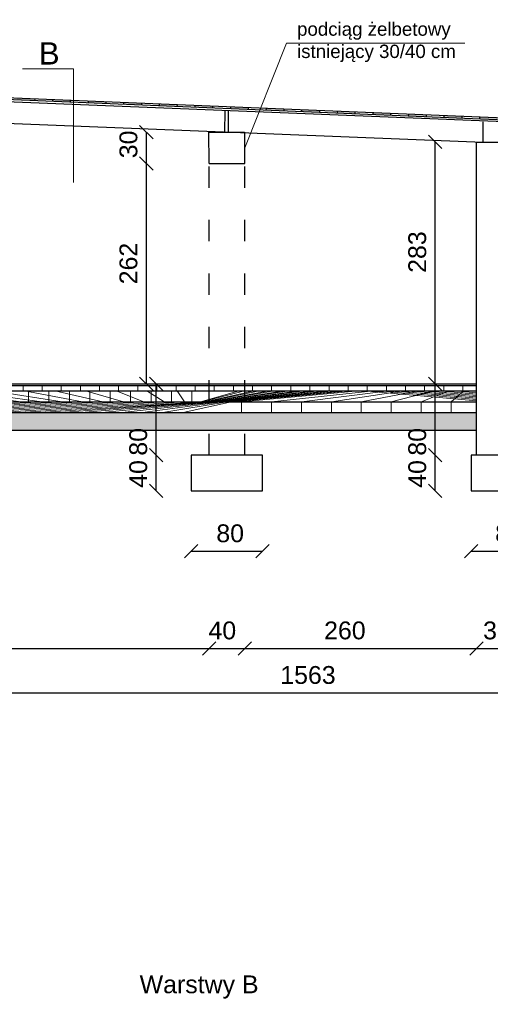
# Model space of a CAD drawing. Header units: millimetres. Extents: x 6814 to 76439, y 4251 to 11598.
# Tile 26 of 30: x 39984 to 40512, y 9740 to 10845. Entities that reach past the tile are written whole.
import ezdxf

# ---------------------------------------------------------------- set-up
doc = ezdxf.new("R2010")
doc.units = ezdxf.units.MM
doc.linetypes.add('ACAD_ISO03W100', pattern=[30, 12, -18])
doc.styles.get("Standard").update_dxf_attribs({"font": 'arial.ttf'})
doc.dimstyles.new('ISO-25', dxfattribs={"dimtxt": 2.5, "dimasz": 2.5, "dimexe": 1.25, "dimexo": 0.625, "dimtad": 1, "dimtxsty": 'Standard', "dimcen": 2.5, "dimadec": 0, "dimazin": 0, "dimtfac": 1, "dimtmove": 0, "dimatfit": 3, "dimfxl": 1, "dimarcsym": 0})

# ---------------------------------------------------------------- blocks, each defined once
blk = doc.blocks.new('_Oblique')
at = {"color": 0, "linetype": 'ByBlock', "lineweight": -2}
blk.add_line((-0.5, -0.5), (0.5, 0.5), dxfattribs=at)
blk = doc.blocks.new('*D418')
at = {"color": 0, "lineweight": -2, "transparency": 16777216}
blk.add_line((40126.50046428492, 10436.25784749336), (40126.50046428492, 10683.52947849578), dxfattribs=at)
at = {"layer": 'Defpoints', "color": 0, "transparency": 16777216}
for p in [(40126.50046428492, 10683.52947849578), (40185.85138448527, 10683.52947849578), (40036.99784907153, 10436.25784749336)]:
    blk.add_point(p, dxfattribs=at)
at = {"color": 0, "lineweight": -2, "transparency": 16777216, "xscale": 15, "yscale": 15, "zscale": 15}
for p, rotation in [((40126.50046428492, 10683.52947849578), 90), ((40126.50046428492, 10436.25784749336), 270)]:
    blk.add_blockref('_Oblique', p, dxfattribs=dict(at, rotation=rotation))
at = {"color": 0, "transparency": 16777216, "insert": (40106.51045593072, 10571.30392021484), "char_height": 20, "attachment_point": 5, "rotation": 90}
blk.add_mtext('262', dxfattribs=at)
blk = doc.blocks.new('*D419')
at = {"color": 0, "lineweight": -2, "transparency": 16777216}
blk.add_line((40137.50046476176, 10356.25784749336), (40137.50046476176, 10436.25784749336), dxfattribs=at)
at = {"layer": 'Defpoints', "color": 0, "transparency": 16777216}
for p in [(40067.99784907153, 10436.25784749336), (40137.50046476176, 10436.25784749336), (40176.85138448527, 10356.25784749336)]:
    blk.add_point(p, dxfattribs=at)
at = {"color": 0, "lineweight": -2, "transparency": 16777216, "xscale": 15, "yscale": 15, "zscale": 15}
for p, rotation in [((40137.50046476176, 10436.25784749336), 90), ((40137.50046476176, 10356.25784749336), 270)]:
    blk.add_blockref('_Oblique', p, dxfattribs=dict(at, rotation=rotation))
at = {"color": 0, "transparency": 16777216, "insert": (40117.51045593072, 10371.20004135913), "char_height": 20, "attachment_point": 5, "rotation": 90}
blk.add_mtext('80', dxfattribs=at)
blk = doc.blocks.new('*D420')
at = {"color": 0, "lineweight": -2, "transparency": 16777216}
blk.add_line((40137.50046666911, 10316.25784749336), (40137.50046666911, 10356.25784749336), dxfattribs=at)
at = {"layer": 'Defpoints', "color": 0, "transparency": 16777216}
for p in [(40137.50046666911, 10356.25784749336), (40176.85138448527, 10356.25784749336), (40216.85138448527, 10316.25784749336)]:
    blk.add_point(p, dxfattribs=at)
at = {"color": 0, "lineweight": -2, "transparency": 16777216, "xscale": 15, "yscale": 15, "zscale": 15}
for p, rotation in [((40137.50046666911, 10356.25784749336), 90), ((40137.50046666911, 10316.25784749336), 270)]:
    blk.add_blockref('_Oblique', p, dxfattribs=dict(at, rotation=rotation))
at = {"color": 0, "transparency": 16777216, "insert": (40117.51045545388, 10335.11863154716), "char_height": 20, "attachment_point": 5, "rotation": 90}
blk.add_mtext('40', dxfattribs=at)
blk = doc.blocks.new('*D421')
at = {"color": 0, "lineweight": -2, "transparency": 16777216}
blk.add_line((40126.50046714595, 10683.52947658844), (40126.50046714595, 10718.643768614), dxfattribs=at)
at = {"layer": 'Defpoints', "color": 0, "transparency": 16777216}
for p in [(40126.50046714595, 10718.643768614), (40185.85138448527, 10718.643768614), (40185.85138448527, 10683.52947658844)]:
    blk.add_point(p, dxfattribs=at)
at = {"color": 0, "lineweight": -2, "transparency": 16777216, "xscale": 15, "yscale": 15, "zscale": 15}
for p, rotation in [((40126.50046714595, 10718.643768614), 90), ((40126.50046714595, 10683.52947658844), 270)]:
    blk.add_blockref('_Oblique', p, dxfattribs=dict(at, rotation=rotation))
at = {"color": 0, "transparency": 16777216, "insert": (40106.51045593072, 10705.00564653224), "char_height": 20, "attachment_point": 5, "rotation": 90}
blk.add_mtext('30', dxfattribs=at)
blk = doc.blocks.new('*D424')
at = {"color": 0, "lineweight": -2, "transparency": 16777216}
blk.add_line((40450.54741200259, 10356.25784749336), (40450.54741200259, 10436.25784749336), dxfattribs=at)
at = {"layer": 'Defpoints', "color": 0, "transparency": 16777216}
for p in [(40381.04479535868, 10436.25784749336), (40450.54741200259, 10436.25784749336), (40489.89833077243, 10356.25784749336)]:
    blk.add_point(p, dxfattribs=at)
at = {"color": 0, "lineweight": -2, "transparency": 16777216, "xscale": 15, "yscale": 15, "zscale": 15}
for p, rotation in [((40450.54741200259, 10436.25784749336), 90), ((40450.54741200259, 10356.25784749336), 270)]:
    blk.add_blockref('_Oblique', p, dxfattribs=dict(at, rotation=rotation))
at = {"color": 0, "transparency": 16777216, "insert": (40430.55740221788, 10371.20004135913), "char_height": 20, "attachment_point": 5, "rotation": 90}
blk.add_mtext('80', dxfattribs=at)
blk = doc.blocks.new('*D467')
at = {"color": 0, "lineweight": -2, "transparency": 16777216}
blk.add_line((40450.54741390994, 10316.25784749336), (40450.54741390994, 10356.25784749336), dxfattribs=at)
at = {"layer": 'Defpoints', "color": 0, "transparency": 16777216}
for p in [(40450.54741390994, 10356.25784749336), (40489.89833077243, 10356.25784749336), (40529.89833077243, 10316.25784749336)]:
    blk.add_point(p, dxfattribs=at)
at = {"color": 0, "lineweight": -2, "transparency": 16777216, "xscale": 15, "yscale": 15, "zscale": 15}
for p, rotation in [((40450.54741390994, 10356.25784749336), 90), ((40450.54741390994, 10316.25784749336), 270)]:
    blk.add_blockref('_Oblique', p, dxfattribs=dict(at, rotation=rotation))
at = {"color": 0, "transparency": 16777216, "insert": (40430.55740174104, 10335.11863154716), "char_height": 20, "attachment_point": 5, "rotation": 90}
blk.add_mtext('40', dxfattribs=at)
blk = doc.blocks.new('*D468')
at = {"color": 0, "lineweight": -2, "transparency": 16777216}
blk.add_line((40450.54741390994, 10436.25784689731), (40450.54741390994, 10707.77047712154), dxfattribs=at)
at = {"layer": 'Defpoints', "color": 0, "transparency": 16777216}
for p in [(40450.54741390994, 10707.77047712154), (40496.85138448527, 10707.77047712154), (40489.89832743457, 10436.25784689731)]:
    blk.add_point(p, dxfattribs=at)
at = {"color": 0, "lineweight": -2, "transparency": 16777216, "xscale": 15, "yscale": 15, "zscale": 15}
for p, rotation in [((40450.54741390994, 10707.77047712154), 90), ((40450.54741390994, 10436.25784689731), 270)]:
    blk.add_blockref('_Oblique', p, dxfattribs=dict(at, rotation=rotation))
at = {"color": 0, "transparency": 16777216, "insert": (40430.55739888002, 10584.15894443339), "char_height": 20, "attachment_point": 5, "rotation": 90}
blk.add_mtext('283', dxfattribs=at)
blk = doc.blocks.new('*D478')
at = {"color": 0, "lineweight": -2, "transparency": 16777216}
blk.add_line((40176.85138448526, 10248.42235571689), (40256.85138448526, 10248.42235571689), dxfattribs=at)
at = {"layer": 'Defpoints', "color": 0, "transparency": 16777216}
for p in [(40176.85138448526, 10316.25784749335), (40256.85138448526, 10316.25784749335), (40256.85138448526, 10248.42235571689)]:
    blk.add_point(p, dxfattribs=at)
at = {"color": 0, "lineweight": -2, "transparency": 16777216, "xscale": 15, "yscale": 15, "zscale": 15, "rotation": 180}
blk.add_blockref('_Oblique', (40176.85138448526, 10248.42235571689), dxfattribs=at)
at = {"color": 0, "lineweight": -2, "transparency": 16777216, "xscale": 15, "yscale": 15, "zscale": 15}
blk.add_blockref('_Oblique', (40256.85138448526, 10248.42235571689), dxfattribs=at)
at = {"color": 0, "transparency": 16777216, "insert": (40220.55948575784, 10268.41235441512), "char_height": 20, "attachment_point": 5}
blk.add_mtext('80', dxfattribs=at)
blk = doc.blocks.new('*D479')
at = {"color": 0, "lineweight": -2, "transparency": 16777216}
blk.add_line((40490.85138448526, 10248.42235571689), (40570.85138448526, 10248.42235571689), dxfattribs=at)
at = {"layer": 'Defpoints', "color": 0, "transparency": 16777216}
for p in [(40490.85138448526, 10316.25784749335), (40570.85138448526, 10316.25784749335), (40570.85138448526, 10248.42235571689)]:
    blk.add_point(p, dxfattribs=at)
at = {"color": 0, "lineweight": -2, "transparency": 16777216, "xscale": 15, "yscale": 15, "zscale": 15, "rotation": 180}
blk.add_blockref('_Oblique', (40490.85138448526, 10248.42235571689), dxfattribs=at)
at = {"color": 0, "lineweight": -2, "transparency": 16777216, "xscale": 15, "yscale": 15, "zscale": 15}
blk.add_blockref('_Oblique', (40570.85138448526, 10248.42235571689), dxfattribs=at)
at = {"color": 0, "transparency": 16777216, "insert": (40533.39930352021, 10268.41235441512), "char_height": 20, "attachment_point": 5}
blk.add_mtext('80', dxfattribs=at)
blk = doc.blocks.new('*D483')
at = {"color": 0, "lineweight": -2, "transparency": 16777216}
blk.add_line((39631.85138448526, 10139.40967768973), (40196.85138448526, 10139.40967768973), dxfattribs=at)
at = {"layer": 'Defpoints', "color": 0, "transparency": 16777216}
for p in [(39631.85138448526, 10406.25784737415), (40196.85138448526, 10384.25784749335), (40196.85138448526, 10139.40967768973)]:
    blk.add_point(p, dxfattribs=at)
at = {"color": 0, "lineweight": -2, "transparency": 16777216, "xscale": 15, "yscale": 15, "zscale": 15, "rotation": 180}
blk.add_blockref('_Oblique', (39631.85138448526, 10139.40967768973), dxfattribs=at)
at = {"color": 0, "lineweight": -2, "transparency": 16777216, "xscale": 15, "yscale": 15, "zscale": 15}
blk.add_blockref('_Oblique', (40196.85138448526, 10139.40967768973), dxfattribs=at)
at = {"color": 0, "transparency": 16777216, "insert": (39908.65545162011, 10159.39967638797), "char_height": 20, "attachment_point": 5}
blk.add_mtext('565', dxfattribs=at)
blk = doc.blocks.new('*D484')
at = {"color": 0, "lineweight": -2, "transparency": 16777216}
blk.add_line((40196.85138448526, 10139.40967768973), (40236.85138472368, 10139.40967768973), dxfattribs=at)
at = {"layer": 'Defpoints', "color": 0, "transparency": 16777216}
for p in [(40196.85138448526, 10384.25784749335), (40236.85138472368, 10384.25784749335), (40236.85138472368, 10139.40967768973)]:
    blk.add_point(p, dxfattribs=at)
at = {"color": 0, "lineweight": -2, "transparency": 16777216, "xscale": 15, "yscale": 15, "zscale": 15, "rotation": 180}
blk.add_blockref('_Oblique', (40196.85138448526, 10139.40967768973), dxfattribs=at)
at = {"color": 0, "lineweight": -2, "transparency": 16777216, "xscale": 15, "yscale": 15, "zscale": 15}
blk.add_blockref('_Oblique', (40236.85138472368, 10139.40967768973), dxfattribs=at)
at = {"color": 0, "transparency": 16777216, "insert": (40211.74230226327, 10159.39967638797), "char_height": 20, "attachment_point": 5}
blk.add_mtext('40', dxfattribs=at)
blk = doc.blocks.new('*D485')
at = {"color": 0, "lineweight": -2, "transparency": 16777216}
blk.add_line((40236.85138472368, 10139.40967768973), (40496.85138448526, 10139.40967768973), dxfattribs=at)
at = {"layer": 'Defpoints', "color": 0, "transparency": 16777216}
for p in [(40236.85138472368, 10384.25784749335), (40496.85138448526, 10384.25784749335), (40496.85138448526, 10139.40967768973)]:
    blk.add_point(p, dxfattribs=at)
at = {"color": 0, "lineweight": -2, "transparency": 16777216, "xscale": 15, "yscale": 15, "zscale": 15, "rotation": 180}
blk.add_blockref('_Oblique', (40236.85138472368, 10139.40967768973), dxfattribs=at)
at = {"color": 0, "lineweight": -2, "transparency": 16777216, "xscale": 15, "yscale": 15, "zscale": 15}
blk.add_blockref('_Oblique', (40496.85138448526, 10139.40967768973), dxfattribs=at)
at = {"color": 0, "transparency": 16777216, "insert": (40349.27965387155, 10159.39967638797), "char_height": 20, "attachment_point": 5}
blk.add_mtext('260', dxfattribs=at)
blk = doc.blocks.new('*D486')
at = {"color": 0, "lineweight": -2, "transparency": 16777216}
blk.add_line((40496.85138448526, 10139.40967768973), (40534.85138448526, 10139.40967768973), dxfattribs=at)
at = {"layer": 'Defpoints', "color": 0, "transparency": 16777216}
for p in [(40496.85138448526, 10406.25784737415), (40534.85138448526, 10356.25784749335), (40534.85138448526, 10139.40967768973)]:
    blk.add_point(p, dxfattribs=at)
at = {"color": 0, "lineweight": -2, "transparency": 16777216, "xscale": 15, "yscale": 15, "zscale": 15, "rotation": 180}
blk.add_blockref('_Oblique', (40496.85138448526, 10139.40967768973), dxfattribs=at)
at = {"color": 0, "lineweight": -2, "transparency": 16777216, "xscale": 15, "yscale": 15, "zscale": 15}
blk.add_blockref('_Oblique', (40534.85138448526, 10139.40967768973), dxfattribs=at)
at = {"color": 0, "transparency": 16777216, "insert": (40519.88814767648, 10159.39967638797), "char_height": 20, "attachment_point": 5}
blk.add_mtext('38', dxfattribs=at)
blk = doc.blocks.new('*D492')
at = {"color": 0, "lineweight": -2, "transparency": 16777216}
blk.add_line((39591.85138448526, 10089.40967768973), (41154.83908041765, 10089.40967768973), dxfattribs=at)
at = {"layer": 'Defpoints', "color": 0, "transparency": 16777216}
for p in [(39591.85138448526, 10406.25784737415), (41154.83908041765, 10406.27539808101), (41154.83908041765, 10089.40967768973)]:
    blk.add_point(p, dxfattribs=at)
at = {"color": 0, "lineweight": -2, "transparency": 16777216, "xscale": 15, "yscale": 15, "zscale": 15, "rotation": 180}
blk.add_blockref('_Oblique', (39591.85138448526, 10089.40967768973), dxfattribs=at)
at = {"color": 0, "lineweight": -2, "transparency": 16777216, "xscale": 15, "yscale": 15, "zscale": 15}
blk.add_blockref('_Oblique', (41154.83908041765, 10089.40967768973), dxfattribs=at)
at = {"color": 0, "transparency": 16777216, "insert": (40307.82904514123, 10109.39967638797), "char_height": 20, "attachment_point": 5}
blk.add_mtext('1563', dxfattribs=at)

msp = doc.modelspace()

# ---------------------------------------------------------------- hatches: boundary and pattern name
at = {"lineweight": 0}
h = msp.add_hatch(color=256, dxfattribs=at)
h.set_gradient(color2=(0, 0, 0))
h.paths.add_polyline_path([(39601.82437189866, 10770.43998998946), (39601.90665777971, 10772.4382965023), (39581.94051250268, 10773.26045853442), (39581.85822662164, 10771.26215202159)])
h.paths.add_polyline_path([(39641.75666292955, 10768.795665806), (39641.83894881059, 10770.79397231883), (39621.87280329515, 10771.61613435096), (39621.79051741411, 10769.61782783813)])
h.paths.add_polyline_path([(39661.80509432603, 10769.9718102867), (39661.72280844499, 10767.97350377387), (39681.68895396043, 10767.15134162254), (39681.77123984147, 10769.14964813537)])
h.paths.add_polyline_path([(39701.73738535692, 10768.32748610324), (39701.65509947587, 10766.32917959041), (39721.62124522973, 10765.50701743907), (39721.70353111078, 10767.5053239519)])
h.paths.add_polyline_path([(39761.55353626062, 10763.86269337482), (39761.63582214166, 10765.86099988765), (39741.66967662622, 10766.68316191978), (39741.58739074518, 10764.68485540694)])
h.paths.add_polyline_path([(39801.4858272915, 10762.21836919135), (39801.56811317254, 10764.21667570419), (39781.6019676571, 10765.03883773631), (39781.51968177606, 10763.04053122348)])
h.paths.add_polyline_path([(39821.5342589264, 10763.39451355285), (39821.45197304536, 10761.39620704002), (39841.4181185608, 10760.57404500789), (39841.50040444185, 10762.57235152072)])
h.paths.add_polyline_path([(39881.35040959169, 10758.92972082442), (39881.43269547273, 10760.92802733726), (39861.46654995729, 10761.75018948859), (39861.38426407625, 10759.75188297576)])
h.paths.add_polyline_path([(39901.39884122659, 10760.10586530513), (39901.31655534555, 10758.1075587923), (39921.28270086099, 10757.28539676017), (39921.36498674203, 10759.283703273)])
h.paths.add_polyline_path([(39961.21499236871, 10755.64107257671), (39961.29727824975, 10757.63937908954), (39941.33113249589, 10758.46154112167), (39941.24884661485, 10756.46323460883)])
h.paths.add_polyline_path([(40001.14728363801, 10753.99674839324), (40001.22956951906, 10755.99505490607), (39981.26342400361, 10756.8172169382), (39981.18113812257, 10754.81891042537)])
h.paths.add_polyline_path([(40041.07957490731, 10752.35242420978), (40041.16186078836, 10754.35073072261), (40021.19571527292, 10755.17289275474), (40021.11342939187, 10753.1745862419)])
h.paths.add_polyline_path([(40061.12800654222, 10753.52856869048), (40061.04572066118, 10751.53026217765), (40081.01186617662, 10750.70810002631), (40081.09415205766, 10752.70640653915)])
h.paths.add_polyline_path([(40101.0602975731, 10751.88424450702), (40100.97801169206, 10749.88593799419), (40120.9441572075, 10749.06377584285), (40121.02644308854, 10751.06208235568)])
h.paths.add_polyline_path([(40140.99258860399, 10750.23992032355), (40140.91030272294, 10748.24161381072), (40160.8764484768, 10747.41945177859), (40160.95873435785, 10749.41775829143)])
h.paths.add_polyline_path([(40180.92488011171, 10748.59559614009), (40180.84259423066, 10746.59728962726), (40200.80873974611, 10745.77512759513), (40200.89102562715, 10747.77343410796)])
h.paths.add_polyline_path([(40220.85717114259, 10746.95127195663), (40220.77488526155, 10744.95296544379), (40240.74103077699, 10744.13080341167), (40240.82331665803, 10746.1291099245)])
h.paths.add_polyline_path([(40280.67332204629, 10742.4864792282), (40280.75560792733, 10744.48478574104), (40260.78946241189, 10745.30694789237), (40260.70717653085, 10743.30864137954)])
h.paths.add_polyline_path([(40320.60561307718, 10740.84215516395), (40320.68789895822, 10742.84046167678), (40300.72175344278, 10743.66262370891), (40300.63946756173, 10741.66431719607)])
h.paths.add_polyline_path([(40340.65404447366, 10742.01829952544), (40340.57175859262, 10740.01999301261), (40360.53790410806, 10739.19783098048), (40360.6201899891, 10741.19613749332)])
h.paths.add_polyline_path([(40400.47019537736, 10737.55350679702), (40400.5524812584, 10739.55181330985), (40380.58633574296, 10740.37397534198), (40380.50404986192, 10738.37566882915)])
h.paths.add_polyline_path([(40440.40248640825, 10735.90918261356), (40440.48477228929, 10737.90748912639), (40420.51862677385, 10738.72965127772), (40420.4363408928, 10736.73134476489)])
h.paths.add_polyline_path([(40460.45091804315, 10737.08532709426), (40460.36863216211, 10735.08702058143), (40480.33477767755, 10734.26485843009), (40480.41706355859, 10736.26316494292)])
h.paths.add_polyline_path([(40520.26706870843, 10732.62053436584), (40520.34935458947, 10734.61884087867), (40500.38320907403, 10735.4410029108), (40500.30092319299, 10733.44269639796)])
h.paths.add_polyline_path([(40540.31550010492, 10733.79667872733), (40540.23321422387, 10731.7983722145), (40560.19935973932, 10730.97621018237), (40560.28164562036, 10732.97451669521)])
h.paths.add_polyline_path([(40580.2477911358, 10732.15235466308), (40580.16550525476, 10730.15404815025), (40600.1316507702, 10729.33188599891), (40600.21393665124, 10731.33019251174)])
h.paths.add_polyline_path([(40640.0639420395, 10727.68756181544), (40640.14622792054, 10729.68586832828), (40620.1800824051, 10730.50803047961), (40620.09779652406, 10728.50972396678)])
h.paths.add_polyline_path([(40679.99623307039, 10726.04323775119), (40680.07851895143, 10728.04154426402), (40660.11237343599, 10728.86370629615), (40660.03008755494, 10726.86539978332)])
h.paths.add_polyline_path([(40700.04466446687, 10727.21938211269), (40699.96237858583, 10725.22107559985), (40719.92852410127, 10724.39891356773), (40720.01080998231, 10726.39722008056)])
h.paths.add_polyline_path([(40759.86081513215, 10722.75458938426), (40759.9431010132, 10724.75289589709), (40739.97695549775, 10725.57505804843), (40739.89466961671, 10723.5767515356)])
h.paths.add_polyline_path([(40799.79310616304, 10721.11026532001), (40799.87539204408, 10723.10857183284), (40779.90924652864, 10723.93073386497), (40779.8269606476, 10721.93242735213)])
h.paths.add_polyline_path([(40839.72539743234, 10719.46594113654), (40839.80768331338, 10721.46424764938), (40819.84153755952, 10722.2864096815), (40819.75925167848, 10720.28810316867)])
h.paths.add_polyline_path([(40859.77382882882, 10720.64208549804), (40859.69154294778, 10718.64377898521), (40879.65768870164, 10717.82161695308), (40879.73997458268, 10719.81992346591)])
h.paths.add_polyline_path([(40899.70612009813, 10718.99776143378), (40899.62383421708, 10716.99945492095), (40919.58997973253, 10716.17729276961), (40919.67226561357, 10718.17559928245)])
h.paths.add_polyline_path([(40959.52227100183, 10714.53296858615), (40959.60455688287, 10716.53127509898), (40939.63841112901, 10717.35343725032), (40939.55612524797, 10715.35513073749)])
h.paths.add_polyline_path([(40999.45456203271, 10712.8886445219), (40999.53684791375, 10714.88695103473), (40979.57070239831, 10715.70911306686), (40979.48841651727, 10713.71080655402)])
h.paths.add_polyline_path([(41019.5029934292, 10714.06478888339), (41019.42070754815, 10712.06648237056), (41039.3868530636, 10711.24432033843), (41039.46913894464, 10713.24262685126)])
h.paths.add_polyline_path([(41079.31914457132, 10709.59999615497), (41079.40143045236, 10711.5983026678), (41059.4352846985, 10712.42046469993), (41059.35299881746, 10710.4221581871)])
h.paths.add_polyline_path([(41099.3675759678, 10710.77614063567), (41099.28529008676, 10708.77783412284), (41119.25143584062, 10707.9556719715), (41119.33372172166, 10709.95397848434)])
h = msp.add_hatch(dxfattribs=at)
h.set_pattern_fill('ANSI31', color=256, scale=5)
h.set_pattern_definition([(45, (-1177854768.177408, -935729113.4425248), (-11.22532015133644, 11.22532015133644), [])])
h.paths.add_polyline_path([(40496.85138448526, 10428.25784749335), (40496.85138448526, 10434.25784749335), (39631.85138448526, 10434.25784749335), (39631.85138448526, 10428.25784749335)])
h = msp.add_hatch(dxfattribs=at)
h.set_pattern_fill('ANSI37', color=256, scale=5)
h.set_pattern_definition([(45, (-1177816010.478144, -935733110.7487911), (-11.22532015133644, 11.22532015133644), []), (135, (-1177816010.478144, -935733110.7487911), (-11.22532015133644, -11.22532015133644), [])])
h.paths.add_polyline_path([(40185.85138448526, 10428.25784749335), (39631.85138448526, 10428.25784749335), (39631.85138448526, 10416.25784749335), (40185.85138448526, 10416.25784749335)])
h.paths.add_polyline_path([(40225.85138472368, 10428.25784749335), (40185.85138448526, 10428.25784749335), (40185.85138448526, 10416.25784749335), (40225.85138472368, 10416.25784749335)])
h.paths.add_polyline_path([(40496.85138448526, 10428.25784749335), (40225.85138472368, 10428.25784749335), (40225.85138472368, 10416.25784749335), (40496.85138448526, 10416.25784749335)])
h = msp.add_hatch(dxfattribs=at)
h.set_pattern_fill('ANSI31', color=256, scale=5)
h.set_pattern_definition([(45, (-1177816010.478144, -935733110.7487911), (-11.22532015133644, 11.22532015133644), [])])
h.paths.add_polyline_path([(40185.85138448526, 10416.25784749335), (39631.85138448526, 10416.25784749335), (39631.85138448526, 10406.25784749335), (39631.85138448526, 10404.25784749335), (40185.85138448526, 10404.25784749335)])
h.paths.add_polyline_path([(40225.85138472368, 10416.25784749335), (40185.85138448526, 10416.25784749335), (40185.85138448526, 10404.25784749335), (40225.85138472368, 10404.25784749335)])
h.paths.add_polyline_path([(40496.85138448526, 10416.25784749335), (40225.85138472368, 10416.25784749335), (40225.85138472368, 10404.25784749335), (40496.85138448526, 10404.25784749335)])
h = msp.add_hatch(dxfattribs=at)
h.set_pattern_fill('DOTS', color=256, scale=5)
h.set_pattern_definition([(0, (-1177816010.478144, -935733110.7487911), (3.96875, 7.9375), [0, -7.9375])])
h.paths.add_polyline_path([(40185.85138448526, 10404.25784749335), (39631.85138448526, 10404.25784749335), (39631.85138448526, 10384.25784749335), (40185.85138448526, 10384.25784749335)])
h.paths.add_polyline_path([(40225.85138472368, 10404.25784749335), (40185.85138448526, 10404.25784749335), (40185.85138448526, 10384.25784749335), (40225.85138472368, 10384.25784749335)])
h.paths.add_polyline_path([(40496.85138448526, 10404.25784749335), (40225.85138472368, 10404.25784749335), (40225.85138472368, 10384.25784749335), (40496.85138448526, 10384.25784749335)])

# ---------------------------------------------------------------- linework, layer by layer
for p, q in [((40283.72943719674, 10818.75580591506), (40236.85138448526, 10701.08662540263)), ((40283.72943719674, 10818.75580591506), (40483.87836893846, 10818.70360953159)), ((39987.48878344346, 10789.66410679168), (40044.93713125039, 10789.66410679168)), ((40044.93713125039, 10662.35738272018), (40044.93713125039, 10789.66410679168)), ((39631.85138448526, 10436.25784749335), (40496.85138448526, 10436.25784737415))]:
    msp.add_line(p, q, dxfattribs=at)
at = {"lineweight": 30}
for p, q in [((41164.85118159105, 10704.8491213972), (39581.73479756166, 10768.26469213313)), ((41164.85123142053, 10706.07797247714), (39581.85822638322, 10771.26215202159)), ((41165.24379714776, 10708.06350237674), (39581.94051226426, 10773.26045853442)), ((40001.22956951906, 10755.99505454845), (40001.14728363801, 10753.99674803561)), ((40021.19571527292, 10755.17289239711), (40021.11342939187, 10753.17458588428)), ((40041.16186078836, 10754.35073036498), (40041.07957490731, 10752.35242385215)), ((40061.12800654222, 10753.52856821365), (40061.04572066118, 10751.53026170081)), ((40081.09415205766, 10752.70640606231), (40081.01186617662, 10750.70809954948)), ((40504.59615286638, 10707.01481539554), (39611.85138448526, 10743.00421840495)), ((40101.0602975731, 10751.88424403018), (40100.97801169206, 10749.88593751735)), ((40121.02644308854, 10751.06208199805), (40120.9441572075, 10749.06377548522)), ((40140.99258860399, 10750.23991972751), (40140.91030272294, 10748.24161321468)), ((40160.95873435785, 10749.41775757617), (40160.8764484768, 10747.41945106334)), ((40180.92488011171, 10748.59559554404), (40180.84259423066, 10746.59728903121)), ((40200.89102562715, 10747.77343339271), (40200.80873974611, 10745.77512687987)), ((40214.61990913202, 10718.63649041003), (40214.85138448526, 10742.56494206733)), ((40218.61313828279, 10718.47205812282), (40218.85138448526, 10742.56494206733)), ((40220.85717114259, 10746.95127136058), (40220.77488526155, 10744.95296484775)), ((40240.82331665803, 10746.12910932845), (40240.74103077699, 10744.13080281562)), ((40260.78946241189, 10745.30694717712), (40260.70717653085, 10743.30864066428)), ((40280.75560792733, 10744.48478502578), (40280.67332204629, 10742.48647851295)), ((40300.72175344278, 10743.66262299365), (40300.63946756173, 10741.66431648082)), ((40320.68789895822, 10742.84046096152), (40320.60561307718, 10740.84215444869)), ((40340.65404447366, 10742.0182989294), (40340.57175859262, 10740.01999241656)), ((40360.6201899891, 10741.19613689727), (40360.53790410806, 10739.19783038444)), ((40380.58633574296, 10740.37397450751), (40380.50404986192, 10738.37566799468)), ((40400.5524812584, 10739.55181247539), (40400.47019537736, 10737.55350596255)), ((40420.51862677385, 10738.72965044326), (40420.4363408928, 10736.73134393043)), ((40440.48477228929, 10737.90748841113), (40440.40248640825, 10735.9091818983)), ((40460.45091804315, 10737.08532614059), (40460.36863216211, 10735.08701962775)), ((40480.41706355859, 10736.26316398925), (40480.33477767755, 10734.26485747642)), ((40500.38320907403, 10735.44100195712), (40500.30092319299, 10733.44269544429)), ((40504.59615286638, 10707.21049196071), (40504.59615286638, 10730.26328582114)), ((40196.85138448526, 10683.52948040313), (40196.62020906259, 10718.64377052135)), ((40196.62020906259, 10718.64377052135), (40236.62020930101, 10718.64377052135)), ((40236.85138472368, 10683.52948040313), (40236.85138448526, 10718.64377052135)), ((40496.85138448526, 10356.25784749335), (40496.85138448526, 10707.77047712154)), ((40496.93466481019, 10707.32367462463), (40534.93466481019, 10707.32367462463)), ((40196.85138448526, 10683.52948040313), (40236.85138472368, 10683.52948040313)), ((39631.85138448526, 10436.25784749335), (40496.85138448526, 10436.25784749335)), ((39631.85138448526, 10434.25784749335), (40496.85138448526, 10434.25784737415)), ((39631.85138448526, 10428.25784749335), (40496.85138448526, 10428.25784749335)), ((39631.85138448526, 10416.25784749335), (40496.85138448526, 10416.25784749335)), ((39631.85138448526, 10404.25784749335), (40496.85138448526, 10404.25784749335)), ((39631.85138448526, 10384.25784749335), (40496.85138448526, 10384.25784749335)), ((40256.85138448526, 10356.25784749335), (40176.85138448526, 10356.25784749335)), ((40176.85138448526, 10356.25784749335), (40176.85138448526, 10316.25784749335)), ((40256.85138448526, 10316.25784749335), (40256.85138448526, 10356.25784749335)), ((40570.85138448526, 10356.25784749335), (40490.85138448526, 10356.25784749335)), ((40490.85138448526, 10356.25784749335), (40490.85138448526, 10316.25784749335)), ((40176.85138448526, 10316.25784749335), (40256.85138448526, 10316.25784749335)), ((40196.85138448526, 10316.25784749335), (40236.85138448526, 10316.25784749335)), ((40490.85138448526, 10316.25784749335), (40570.85138448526, 10316.25784749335)), ((40496.85138448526, 10316.25784749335), (40564.85138448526, 10316.25784749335))]:
    msp.add_line(p, q, dxfattribs=at)
at = {"linetype": 'ACAD_ISO03W100', "lineweight": 30, "ltscale": 2}
for p, q in [((40196.85138448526, 10356.25784749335), (40196.85138448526, 10683.52947849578)), ((40236.85138472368, 10356.25784749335), (40236.85138472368, 10683.52947849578))]:
    msp.add_line(p, q, dxfattribs=at)

# ---------------------------------------------------------------- texts
for s, width, insert, char_height, attachment_point in [('\\A1;podciąg żelbetowy ^Jistniejący 30/40 cm', 362.7010235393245, (40295.6003404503, 10841.95157677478), 15, 1), ('B', 68.36028754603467, (40005.90888389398, 10794.64062446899), 25, 7), ('Warstwy B', 260.4091345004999, (40118.97658690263, 9746.30897504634), 20, 7)]:
    msp.add_mtext_dynamic_manual_height_columns(s, width=width, gutter_width=12.5, heights=[0], dxfattribs=dict(insert=insert, char_height=char_height, attachment_point=attachment_point))

# ---------------------------------------------------------------- dimensions: what is measured, and where the dimension line sits
for base, p1, p2, text, picture, middle in [((40126.50046714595, 10718.643768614), (40185.85138448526, 10683.52947658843), (40185.85138448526, 10718.643768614), '30', '*D421', (40106.51045593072, 10705.00564653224)), ((40450.54741390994, 10707.77047712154), (40489.89832743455, 10436.25784689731), (40496.85138448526, 10707.77047712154), '283', '*D468', (40430.55739888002, 10584.15894443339)), ((40126.50046428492, 10683.52947849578), (40036.99784907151, 10436.25784749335), (40185.85138448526, 10683.52947849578), '262', '*D418', (40106.51045593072, 10571.30392021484))]:
    dim = msp.add_linear_dim(base=base, p1=p1, p2=p2, angle=90, text=text, dimstyle='ISO-25', override={"dimtxt": 20, "dimasz": 15, "dimblk1": 'Oblique', "dimblk2": 'Oblique', "dimsah": 1, "dimse1": 1, "dimse2": 1, "dimtmove": 2})
    dim.commit()
    dim.dimension.update_dxf_attribs({"geometry": picture, "text_midpoint": middle, "dimtype": 160})
for base, p1, p2, picture, middle in [((40137.50046476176, 10436.25784749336), (40176.85138448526, 10356.25784749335), (40067.99784907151, 10436.25784749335), '*D419', (40117.51045593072, 10371.20004135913)), ((40450.54741200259, 10436.25784749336), (40489.89833077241, 10356.25784749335), (40381.04479535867, 10436.25784749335), '*D424', (40430.55740221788, 10371.20004135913)), ((40137.50046666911, 10356.25784749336), (40216.85138448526, 10316.25784749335), (40176.85138448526, 10356.25784749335), '*D420', (40117.51045545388, 10335.11863154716)), ((40450.54741390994, 10356.25784749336), (40529.89833077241, 10316.25784749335), (40489.89833077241, 10356.25784749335), '*D467', (40430.55740174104, 10335.11863154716))]:
    dim = msp.add_linear_dim(base=base, p1=p1, p2=p2, angle=90, dimstyle='ISO-25', override={"dimtxt": 20, "dimasz": 15, "dimblk1": 'Oblique', "dimblk2": 'Oblique', "dimsah": 1, "dimse1": 1, "dimse2": 1, "dimtmove": 2})
    dim.commit()
    dim.dimension.update_dxf_attribs({"geometry": picture, "text_midpoint": middle, "dimtype": 160})
for base, p1, p2, override, picture, middle in [((41154.83908041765, 10089.40967768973), (39591.85138448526, 10406.25784737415), (41154.83908041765, 10406.27539808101), {"dimtxt": 20, "dimasz": 15, "dimdec": 0, "dimblk1": 'Oblique', "dimblk2": 'Oblique', "dimsah": 1, "dimse1": 1, "dimse2": 1, "dimtmove": 2}, '*D492', (40307.82904514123, 10109.39967638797)), ((40196.85138448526, 10139.40967768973), (39631.85138448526, 10406.25784737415), (40196.85138448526, 10384.25784749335), {"dimtxt": 20, "dimasz": 15, "dimblk1": 'Oblique', "dimblk2": 'Oblique', "dimsah": 1, "dimse1": 1, "dimse2": 1, "dimtmove": 2}, '*D483', (39908.65545162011, 10159.39967638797)), ((40534.85138448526, 10139.40967768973), (40496.85138448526, 10406.25784737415), (40534.85138448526, 10356.25784749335), {"dimtxt": 20, "dimasz": 15, "dimblk1": 'Oblique', "dimblk2": 'Oblique', "dimsah": 1, "dimse1": 1, "dimse2": 1, "dimtmove": 2}, '*D486', (40519.88814767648, 10159.39967638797)), ((40236.85138472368, 10139.40967768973), (40196.85138448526, 10384.25784749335), (40236.85138472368, 10384.25784749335), {"dimtxt": 20, "dimasz": 15, "dimblk1": 'Oblique', "dimblk2": 'Oblique', "dimsah": 1, "dimse1": 1, "dimse2": 1, "dimtmove": 2}, '*D484', (40211.74230226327, 10159.39967638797)), ((40496.85138448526, 10139.40967768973), (40236.85138472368, 10384.25784749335), (40496.85138448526, 10384.25784749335), {"dimtxt": 20, "dimasz": 15, "dimblk1": 'Oblique', "dimblk2": 'Oblique', "dimsah": 1, "dimse1": 1, "dimse2": 1, "dimtmove": 2}, '*D485', (40349.27965387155, 10159.39967638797)), ((40256.85138448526, 10248.42235571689), (40176.85138448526, 10316.25784749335), (40256.85138448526, 10316.25784749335), {"dimtxt": 20, "dimasz": 15, "dimblk1": 'Oblique', "dimblk2": 'Oblique', "dimsah": 1, "dimse1": 1, "dimse2": 1, "dimtmove": 2}, '*D478', (40220.55948575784, 10268.41235441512)), ((40570.85138448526, 10248.42235571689), (40490.85138448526, 10316.25784749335), (40570.85138448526, 10316.25784749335), {"dimtxt": 20, "dimasz": 15, "dimblk1": 'Oblique', "dimblk2": 'Oblique', "dimsah": 1, "dimse1": 1, "dimse2": 1, "dimtmove": 2}, '*D479', (40533.39930352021, 10268.41235441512))]:
    dim = msp.add_linear_dim(base=base, p1=p1, p2=p2, dimstyle='ISO-25', override=override)
    dim.commit()
    dim.dimension.update_dxf_attribs({"geometry": picture, "text_midpoint": middle, "dimtype": 160})

doc.saveas('drawing.dxf')
